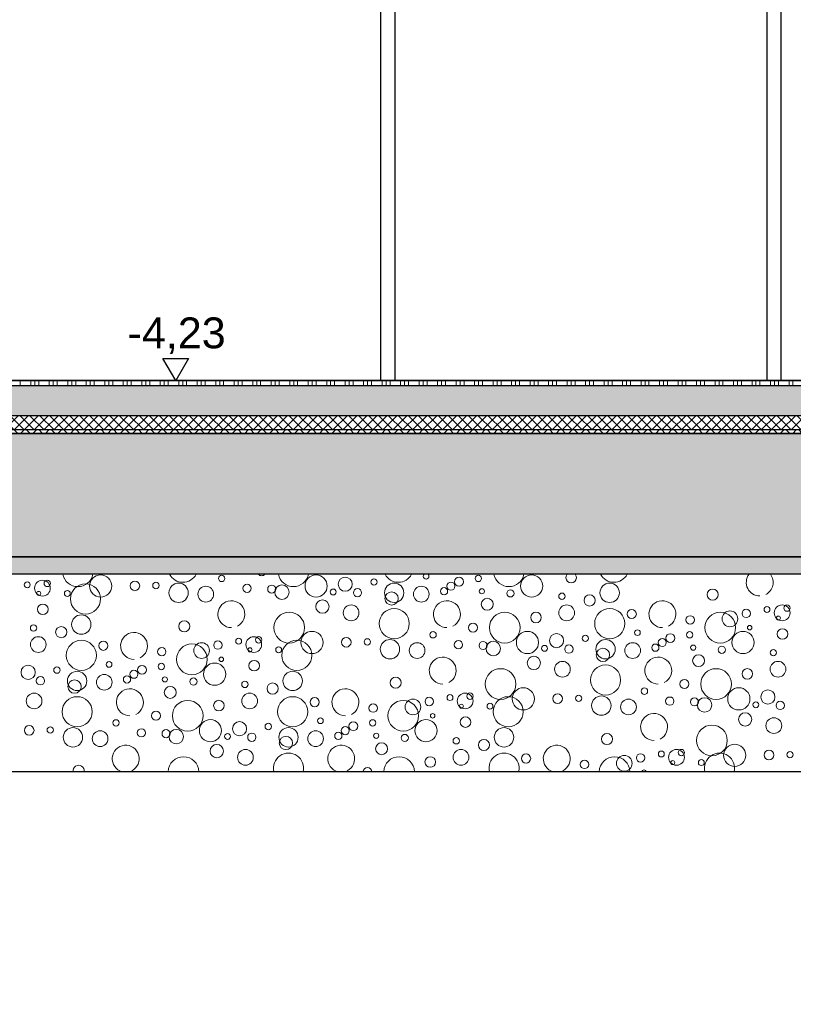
# Model space of a CAD drawing. Header units: metres. Extents: x -12 to 57.2, y -22.2 to 2.8.
# Tile 32 of 126: x 10.3 to 12.5, y -16.2 to -13.4. Entities that reach past the tile are written whole.
import ezdxf

# ---------------------------------------------------------------- set-up
doc = ezdxf.new("R2010")
doc.units = ezdxf.units.M
doc.header["$LTSCALE"] = 0.4
doc.header["$MEASUREMENT"] = 0
doc.linetypes.add('Strichlinie', pattern=[0.2, 0.15, -0.05])
doc.layers.get('0').update_dxf_attribs({"color": 8, "lineweight": 9})
doc.layers.get('Defpoints').update_dxf_attribs({"color": 8, "lineweight": 9})
for name, color, linetype in [('Neubau_A - Bodenaustausch', 8, 'Continuous'), ('Neubau_A - Sauberkeitsschicht', 8, 'Continuous'), ('Neubau_A-Bodenplatte', 8, 'Continuous'), ('Neubau_A-STB Wände', 8, 'Continuous'), ('Neubau_B-Bodenaufbau', 8, 'Continuous'), ('Neubau_T-Bemaßung', 8, 'Continuous')]:
    doc.layers.add(name, color=color, linetype=linetype)
doc.layers.add('S-Linien _ Schraffuren.2D', color=8, linetype='Continuous', lineweight=9)
doc.styles.add('ERSTELLTER_STIL_2', font='arial.ttf')
doc.dimstyles.new('ERSTELLTER_STIL__1', dxfattribs={"dimtxt": 0.0875, "dimasz": 0.059375, "dimexe": 0.18, "dimexo": 0.0625, "dimgap": 0, "dimtad": 1, "dimzin": 0, "dimdsep": 46, "dimtxsty": 'ERSTELLTER_STIL_2', "dimblk": 'ARROWHEAD_6', "dimblk1": 'ARROWHEAD_6', "dimblk2": 'ARROWHEAD_6', "dimcen": 0.09, "dimclrd": 7, "dimclre": 7, "dimclrt": 7, "dimazin": 0, "dimtfac": 1, "dimtdec": 4, "dimtmove": 0, "dimatfit": 3, "dimfxl": 1, "dimtolj": 1, "dimtzin": 0, "dimarcsym": 0})
pattern_1 = [(45, (-2907.6834, -10.175), (-0.0353553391, 0.0353553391), [0.0375, -0.0125]), (45, (-2907.6834, -10.139645), (-0.0353553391, 0.0353553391), [0.0375, -0.0125])]

# ---------------------------------------------------------------- blocks, each defined once
blk = doc.blocks.new('*X441', base_point=(-24191.6502, 0))
at = {"layer": 'Neubau_A - Bodenaustausch', "color": 253, "linetype": 'Continuous', "lineweight": 9, "true_color": 0x9f9f9f}
for centre, radius in [((-21273.6802, -4.8098), 0.00837), ((-21273.6371, -4.8193), 0.0223), ((-21273.6234, -4.8058), 0.00908), ((-21273.472, -4.8134), 0.0315), ((-21273.3747, -4.8127), 0.0137), ((-21273.3149, -4.8118), 0.00908), ((-21273.2505, -4.8325), 0.0275), ((-21273.1282, -4.7916), 0.00908), ((-21272.8602, -4.8134), 0.0315), ((-21272.7776, -4.8081), 0.0201), ((-21272.696, -4.8017), 0.00908), ((-21272.6386, -4.8325), 0.0275), ((-21272.4775, -4.8136), 0.0115), ((-21272.4545, -4.801), 0.0126), ((-21272.3997, -4.7916), 0.00908), ((-21272.2483, -4.8134), 0.0315), ((-21272.0268, -4.8325), 0.0275), ((-21273.6477, -4.8342), 0.00574), ((-21273.5666, -4.8342), 0.00837), ((-21273.5149, -4.8499), 0.0427), ((-21273.1734, -4.8363), 0.0223), ((-21273.0562, -4.8198), 0.0117), ((-21272.9862, -4.822), 0.0115), ((-21272.9572, -4.8306), 0.0205), ((-21272.8117, -4.8301), 0.00837), ((-21272.7427, -4.8321), 0.0118), ((-21272.6459, -4.8486), 0.0189), ((-21272.5616, -4.8363), 0.0223), ((-21272.4971, -4.8281), 0.0103), ((-21272.3896, -4.8281), 0.00732), ((-21272.3084, -4.8342), 0.0101), ((-21271.7345, -4.8375), 0.0158), ((-21272.8422, -4.8716), 0.0189), ((-21272.3743, -4.865), 0.0169), ((-21272.1623, -4.8423), 0.00908), ((-21272.0838, -4.8541), 0.0158), ((-21273.6361, -4.8793), 0.015), ((-21272.9365, -4.9313), 0.0436), ((-21272.7608, -4.8893), 0.0223), ((-21272.6385, -4.9199), 0.0427), ((-21272.3247, -4.9313), 0.0436), ((-21272.2361, -4.9025), 0.015), ((-21272.1489, -4.8893), 0.0223), ((-21272.0267, -4.9199), 0.0427), ((-21271.9641, -4.8927), 0.013), ((-21271.7128, -4.9313), 0.0436), ((-21271.6853, -4.9063), 0.0223), ((-21271.6391, -4.8908), 0.0119), ((-21271.5802, -4.8798), 0.00837), ((-21271.5371, -4.8893), 0.0223), ((-21271.5234, -4.8758), 0.00908), ((-21273.5268, -4.9225), 0.0275), ((-21273.2345, -4.9275), 0.0158), ((-21271.7983, -4.9095), 0.0119), ((-21271.5477, -4.9042), 0.00574), ((-21273.6623, -4.9323), 0.00908), ((-21273.5838, -4.9441), 0.0158), ((-21272.872, -4.9734), 0.0315), ((-21272.5282, -4.9516), 0.00908), ((-21272.4146, -4.9313), 0.0128), ((-21272.2602, -4.9734), 0.0315), ((-21271.9479, -4.9455), 0.00812), ((-21271.7997, -4.9516), 0.00908), ((-21271.6483, -4.9734), 0.0315), ((-21271.6293, -4.9313), 0.00642), ((-21271.5361, -4.9493), 0.015), ((-21273.6489, -4.9793), 0.0223), ((-21273.5267, -5.0099), 0.0427), ((-21273.4641, -4.9827), 0.013), ((-21273.1391, -4.9808), 0.0119), ((-21273.0802, -4.9698), 0.00837), ((-21273.0371, -4.9793), 0.0223), ((-21273.0234, -4.9658), 0.00908), ((-21272.9149, -5.0099), 0.0427), ((-21272.7747, -4.9727), 0.0137), ((-21272.7149, -4.9718), 0.00908), ((-21272.6505, -4.9925), 0.0275), ((-21272.4562, -4.9798), 0.0117), ((-21272.3862, -4.982), 0.0115), ((-21272.3572, -4.9906), 0.0205), ((-21272.1776, -4.9681), 0.0201), ((-21272.096, -4.9617), 0.00908), ((-21272.0386, -4.9925), 0.0275), ((-21271.8775, -4.9736), 0.0115), ((-21271.8545, -4.961), 0.0126), ((-21273.2983, -4.9995), 0.0119), ((-21273.2128, -5.0213), 0.0436), ((-21273.1853, -4.9963), 0.0223), ((-21273.0477, -4.9942), 0.00574), ((-21272.9666, -4.9942), 0.00837), ((-21272.5734, -4.9963), 0.0223), ((-21272.2117, -4.9901), 0.00837), ((-21272.1427, -4.9921), 0.0118), ((-21272.0459, -5.0086), 0.0189), ((-21271.9616, -4.9963), 0.0223), ((-21271.8971, -4.9881), 0.0103), ((-21271.7896, -4.9881), 0.00732), ((-21271.7084, -4.9942), 0.0101), ((-21271.5623, -5.0023), 0.00908), ((-21273.4479, -5.0355), 0.00812), ((-21273.1293, -5.0213), 0.00642), ((-21273.0361, -5.0393), 0.015), ((-21272.2422, -5.0316), 0.0189), ((-21272.1608, -5.0493), 0.0223), ((-21271.7743, -5.025), 0.0169), ((-21271.5489, -5.0493), 0.0223), ((-21273.6776, -5.0581), 0.0201), ((-21273.596, -5.0517), 0.00908), ((-21273.5386, -5.0825), 0.0275), ((-21273.3775, -5.0636), 0.0115), ((-21273.3545, -5.051), 0.0126), ((-21273.2997, -5.0416), 0.00908), ((-21273.1483, -5.0634), 0.0315), ((-21272.9268, -5.0825), 0.0275), ((-21272.3365, -5.0913), 0.0436), ((-21272.0385, -5.0799), 0.0427), ((-21271.7247, -5.0913), 0.0436), ((-21271.6361, -5.0625), 0.015), ((-21273.6427, -5.0821), 0.0118), ((-21273.5459, -5.0986), 0.0189), ((-21273.4616, -5.0863), 0.0223), ((-21273.3971, -5.0781), 0.0103), ((-21273.2896, -5.0781), 0.00732), ((-21273.2084, -5.0842), 0.0101), ((-21273.0623, -5.0923), 0.00908), ((-21272.6345, -5.0875), 0.0158), ((-21271.8146, -5.0913), 0.0128), ((-21273.2743, -5.115), 0.0169), ((-21272.9838, -5.1041), 0.0158), ((-21272.272, -5.1334), 0.0315), ((-21271.9282, -5.1116), 0.00908), ((-21271.6602, -5.1334), 0.0315), ((-21271.5776, -5.1281), 0.0201), ((-21273.6608, -5.1393), 0.0223), ((-21273.5385, -5.1699), 0.0427), ((-21273.2247, -5.1813), 0.0436), ((-21273.1361, -5.1525), 0.015), ((-21273.0489, -5.1393), 0.0223), ((-21272.9267, -5.1699), 0.0427), ((-21272.8641, -5.1427), 0.013), ((-21272.6128, -5.1813), 0.0436), ((-21272.5853, -5.1563), 0.0223), ((-21272.5391, -5.1408), 0.0119), ((-21272.4802, -5.1298), 0.00837), ((-21272.4371, -5.1393), 0.0223), ((-21272.4234, -5.1258), 0.00908), ((-21272.3149, -5.1699), 0.0427), ((-21272.1747, -5.1327), 0.0137), ((-21272.1149, -5.1318), 0.00908), ((-21272.0505, -5.1525), 0.0275), ((-21271.9734, -5.1563), 0.0223), ((-21271.8562, -5.1398), 0.0117), ((-21271.7862, -5.142), 0.0115), ((-21271.7572, -5.1506), 0.0205), ((-21272.6983, -5.1595), 0.0119), ((-21272.4477, -5.1542), 0.00574), ((-21272.3666, -5.1542), 0.00837), ((-21271.6117, -5.1501), 0.00837), ((-21271.5427, -5.1521), 0.0118), ((-21273.4282, -5.2016), 0.00908), ((-21273.3146, -5.1813), 0.0128), ((-21273.1602, -5.2234), 0.0315), ((-21272.8479, -5.1955), 0.00812), ((-21272.6997, -5.2016), 0.00908), ((-21272.5483, -5.2234), 0.0315), ((-21272.5293, -5.1813), 0.00642), ((-21272.4361, -5.1993), 0.015), ((-21271.6422, -5.1916), 0.0189), ((-21271.5608, -5.2093), 0.0223), ((-21273.6747, -5.2227), 0.0137), ((-21273.6149, -5.2218), 0.00908), ((-21273.5505, -5.2425), 0.0275), ((-21273.4734, -5.2463), 0.0223), ((-21273.3562, -5.2298), 0.0117), ((-21273.2862, -5.232), 0.0115), ((-21273.2572, -5.2406), 0.0205), ((-21273.0776, -5.2181), 0.0201), ((-21272.996, -5.2117), 0.00908), ((-21272.9386, -5.2425), 0.0275), ((-21272.8616, -5.2463), 0.0223), ((-21272.7775, -5.2236), 0.0115), ((-21272.7545, -5.211), 0.0126), ((-21272.3268, -5.2425), 0.0275), ((-21271.7365, -5.2513), 0.0436), ((-21273.1117, -5.2401), 0.00837), ((-21273.0427, -5.2421), 0.0118), ((-21272.9459, -5.2586), 0.0189), ((-21272.7971, -5.2381), 0.0103), ((-21272.6896, -5.2381), 0.00732), ((-21272.6084, -5.2442), 0.0101), ((-21272.4623, -5.2523), 0.00908), ((-21272.3838, -5.2641), 0.0158), ((-21272.0345, -5.2475), 0.0158), ((-21273.1422, -5.2816), 0.0189), ((-21273.0608, -5.2993), 0.0223), ((-21272.6743, -5.275), 0.0169), ((-21272.4489, -5.2993), 0.0223), ((-21271.8371, -5.2993), 0.0223), ((-21271.8234, -5.2858), 0.00908), ((-21271.672, -5.2934), 0.0315), ((-21271.5747, -5.2927), 0.0137), ((-21272.5361, -5.3125), 0.015), ((-21272.2641, -5.3027), 0.013), ((-21272.0983, -5.3195), 0.0119), ((-21271.9853, -5.3163), 0.0223), ((-21271.9391, -5.3008), 0.0119), ((-21271.8802, -5.2898), 0.00837), ((-21271.7666, -5.3142), 0.00837), ((-21271.5149, -5.2918), 0.00908), ((-21271.8477, -5.3142), 0.00574)]:
    blk.add_circle(centre, radius, dxfattribs=at)
for centre, radius, start, end in [((-21273.5365, -4.7713), 0.0436, 191.4799, 348.5201), ((-21273.2385, -4.7599), 0.0427, 208.1184, 331.8816), ((-21273.0146, -4.7713), 0.0128, 222.9286, 317.0714), ((-21272.9247, -4.7713), 0.0436, 191.4799, 348.5201), ((-21272.6267, -4.7599), 0.0427, 208.1184, 331.8816), ((-21272.5479, -4.7855), 0.00812, 137.6926, 42.3074), ((-21272.3128, -4.7713), 0.0436, 191.4799, 348.5201), ((-21272.1361, -4.7893), 0.015, 141.5321, 38.4679), ((-21272.0149, -4.7599), 0.0427, 208.1184, 331.8816), ((-21271.6008, -4.8031), 0.0382, 142.7359, 270), ((-21271.6008, -4.8031), 0.0382, 296.5651, 37.2641), ((-21273.1008, -4.8931), 0.0382, 296.5651, 270), ((-21272.4889, -4.8931), 0.0382, 296.5651, 270), ((-21271.8771, -4.8931), 0.0382, 296.5651, 270), ((-21273.3771, -4.9831), 0.0382, 296.5651, 270), ((-21272.5008, -5.0531), 0.0382, 296.5651, 270), ((-21271.8889, -5.0531), 0.0382, 296.5651, 270), ((-21273.3889, -5.1431), 0.0382, 296.5651, 270), ((-21272.7771, -5.1431), 0.0382, 296.5651, 270), ((-21271.9008, -5.2131), 0.0382, 296.5651, 270), ((-21273.4008, -5.3031), 0.0382, 296.5651, 254.8292), ((-21272.7889, -5.3031), 0.0382, 296.5651, 254.8292), ((-21272.1771, -5.3031), 0.0382, 296.5651, 254.8292), ((-21273.2365, -5.3413), 0.0436, 1.7515, 178.2485), ((-21272.9385, -5.3299), 0.0427, 346.2812, 193.7188), ((-21272.6247, -5.3413), 0.0436, 1.7515, 178.2485), ((-21272.3267, -5.3299), 0.0427, 346.2812, 193.7188), ((-21272.0128, -5.3413), 0.0436, 1.7515, 178.2485), ((-21271.7149, -5.3299), 0.0427, 346.2812, 193.7188), ((-21273.5345, -5.3375), 0.0158, 350.9085, 189.0915), ((-21272.7146, -5.3413), 0.0128, 5.6287, 174.3713), ((-21271.9293, -5.3413), 0.00642, 11.3127, 168.6873)]:
    blk.add_arc(centre, radius, start, end, dxfattribs=at)
blk = doc.blocks.new('ARROWHEAD_6')
at = {"color": 0, "linetype": 'Continuous', "lineweight": 0}
for p, q in [((-0.5, -0.5), (0.5, 0.5)), ((0, 0), (-1, 0))]:
    blk.add_line(p, q, dxfattribs=at)
blk = doc.blocks.new('*D568')
at = {"layer": 'Defpoints', "color": 0, "linetype": 'Continuous', "transparency": 16777216}
for p in [(-0.285, -14.555), (23.9206, -14.555), (-0.285, -14.905)]:
    blk.add_point(p, dxfattribs=at)
at = {"layer": 'Neubau_T-Bemaßung', "linetype": 'Continuous', "lineweight": -2, "transparency": 16777216}
for p, q in [((-0.2225, -14.555), (24.1006, -14.555)), ((23.9206, -14.6144), (23.9206, -14.6162)), ((23.9206, -14.8456), (23.9206, -14.8441)), ((-0.2225, -14.905), (24.1006, -14.905))]:
    blk.add_line(p, q, dxfattribs=at)
at = {"layer": 'Neubau_T-Bemaßung', "linetype": 'Continuous', "lineweight": -2, "transparency": 16777216, "xscale": 0.059375, "yscale": 0.059375, "zscale": 0.059375}
for p, rotation in [((23.9206, -14.555), 90), ((23.9206, -14.905), 270)]:
    blk.add_blockref('ARROWHEAD_6', p, dxfattribs=dict(at, rotation=rotation))
at = {"layer": 'Neubau_T-Bemaßung', "linetype": 'Continuous', "transparency": 16777216, "insert": (23.9206, -14.7301), "char_height": 0.0875, "attachment_point": 5, "rotation": 90, "style": 'ERSTELLTER_STIL_2'}
blk.add_mtext('\\A1;0.35', dxfattribs=at)
blk = doc.blocks.new('*D569')
at = {"layer": 'Defpoints', "color": 0, "linetype": 'Continuous', "transparency": 16777216}
for p in [(-0.3, -10.655), (23.9206, -10.655), (-0.285, -14.555)]:
    blk.add_point(p, dxfattribs=at)
at = {"layer": 'Neubau_T-Bemaßung', "linetype": 'Continuous', "lineweight": -2, "transparency": 16777216}
for p, q in [((-0.2375, -10.655), (24.1006, -10.655)), ((23.9206, -10.7144), (23.9206, -12.495)), ((23.9206, -14.4956), (23.9206, -12.722)), ((-0.2225, -14.555), (24.1006, -14.555))]:
    blk.add_line(p, q, dxfattribs=at)
at = {"layer": 'Neubau_T-Bemaßung', "linetype": 'Continuous', "lineweight": -2, "transparency": 16777216, "xscale": 0.059375, "yscale": 0.059375, "zscale": 0.059375}
for p, rotation in [((23.9206, -10.655), 90), ((23.9206, -14.555), 270)]:
    blk.add_blockref('ARROWHEAD_6', p, dxfattribs=dict(at, rotation=rotation))
at = {"layer": 'Neubau_T-Bemaßung', "linetype": 'Continuous', "transparency": 16777216, "insert": (23.9206, -12.6085), "char_height": 0.0875, "attachment_point": 5, "rotation": 90, "style": 'ERSTELLTER_STIL_2'}
blk.add_mtext('\\A1;3.90', dxfattribs=at)
blk = doc.blocks.new('*D598')
at = {"layer": 'Defpoints', "color": 0, "linetype": 'Continuous', "transparency": 16777216}
for p in [(-0.285, -14.555), (23.6845, -14.555), (-0.285, -14.905)]:
    blk.add_point(p, dxfattribs=at)
at = {"layer": 'Neubau_T-Bemaßung', "linetype": 'Continuous', "lineweight": -2, "transparency": 16777216}
for p, q in [((-0.2225, -14.555), (23.8645, -14.555)), ((23.6845, -14.6144), (23.6845, -14.8456)), ((-0.2225, -14.905), (23.8645, -14.905)), ((23.6845, -14.905), (23.6845, -15.0031))]:
    blk.add_line(p, q, dxfattribs=at)
at = {"layer": 'Neubau_T-Bemaßung', "linetype": 'Continuous', "lineweight": -2, "transparency": 16777216, "xscale": 0.059375, "yscale": 0.059375, "zscale": 0.059375}
for p, rotation in [((23.6845, -14.555), 90), ((23.6845, -14.905), 270)]:
    blk.add_blockref('ARROWHEAD_6', p, dxfattribs=dict(at, rotation=rotation))
at = {"layer": 'Neubau_T-Bemaßung', "linetype": 'Continuous', "transparency": 16777216, "insert": (23.5706, -15.0031), "char_height": 0.0875, "attachment_point": 5, "rotation": 90, "style": 'ERSTELLTER_STIL_2'}
blk.add_mtext('\\A1;0.35', dxfattribs=at)
blk = doc.blocks.new('*D599')
at = {"layer": 'Defpoints', "color": 0, "linetype": 'Continuous', "transparency": 16777216}
for p in [(0.175, -14.405), (23.6845, -14.405), (-0.285, -14.555)]:
    blk.add_point(p, dxfattribs=at)
at = {"layer": 'Neubau_T-Bemaßung', "linetype": 'Continuous', "lineweight": -2, "transparency": 16777216}
for p, q in [((0.2375, -14.405), (23.8645, -14.405)), ((23.6845, -14.4644), (23.6845, -14.4956)), ((-0.2225, -14.555), (23.8645, -14.555)), ((23.6845, -14.555), (23.6845, -14.6531))]:
    blk.add_line(p, q, dxfattribs=at)
at = {"layer": 'Neubau_T-Bemaßung', "linetype": 'Continuous', "lineweight": -2, "transparency": 16777216, "xscale": 0.059375, "yscale": 0.059375, "zscale": 0.059375}
for p, rotation in [((23.6845, -14.405), 90), ((23.6845, -14.555), 270)]:
    blk.add_blockref('ARROWHEAD_6', p, dxfattribs=dict(at, rotation=rotation))
at = {"layer": 'Neubau_T-Bemaßung', "linetype": 'Continuous', "transparency": 16777216, "insert": (23.5706, -14.6531), "char_height": 0.0875, "attachment_point": 5, "rotation": 90, "style": 'ERSTELLTER_STIL_2'}
blk.add_mtext('\\A1;0.15', dxfattribs=at)
blk = doc.blocks.new('*D600')
at = {"layer": 'Defpoints', "color": 0, "linetype": 'Continuous', "transparency": 16777216}
for p in [(-0.3, -10.655), (23.5706, -10.655), (0.175, -14.405)]:
    blk.add_point(p, dxfattribs=at)
at = {"layer": 'Neubau_T-Bemaßung', "linetype": 'Continuous', "lineweight": -2, "transparency": 16777216}
for p, q in [((-0.2375, -10.655), (23.7506, -10.655)), ((23.5706, -10.7144), (23.5706, -12.4196)), ((23.5706, -14.3456), (23.5706, -12.6474)), ((0.2375, -14.405), (23.7506, -14.405))]:
    blk.add_line(p, q, dxfattribs=at)
at = {"layer": 'Neubau_T-Bemaßung', "linetype": 'Continuous', "lineweight": -2, "transparency": 16777216, "xscale": 0.059375, "yscale": 0.059375, "zscale": 0.059375}
for p, rotation in [((23.5706, -10.655), 90), ((23.5706, -14.405), 270)]:
    blk.add_blockref('ARROWHEAD_6', p, dxfattribs=dict(at, rotation=rotation))
at = {"layer": 'Neubau_T-Bemaßung', "linetype": 'Continuous', "transparency": 16777216, "insert": (23.5706, -12.5335), "char_height": 0.0875, "attachment_point": 5, "rotation": 90, "style": 'ERSTELLTER_STIL_2'}
blk.add_mtext('\\A1;3.75', dxfattribs=at)

msp = doc.modelspace()

# ---------------------------------------------------------------- hatches: boundary and pattern name
at = {"layer": 'Neubau_A - Sauberkeitsschicht', "linetype": 'Continuous'}
h = msp.add_hatch(dxfattribs=at)
h.set_pattern_fill('BETON__UNBEWEHRT_0002', color=256, style=0, pattern_type=2)
h.set_pattern_definition(pattern_1)
h.paths.add_polyline_path([(-0.445, -14.905), (-0.445, -14.955), (24.23, -14.955), (24.23, -14.905)])
at = {"layer": 'Neubau_A-Bodenplatte', "linetype": 'Continuous'}
h = msp.add_hatch(dxfattribs=at)
h.set_pattern_fill('BETON__STAHLBETON_0002', color=256, style=0, pattern_type=2)
h.set_pattern_definition([(45, (-2907.6834, -10.175), (-0.0848528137, 0.0848528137), []), (45, (-2907.72583, -10.13257), (-0.0848528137, 0.0848528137), [0.09, -0.03])])
h.paths.add_polyline_path([(-0.285, -14.905), (33.0401, -14.905), (33.0401, -14.555), (-0.285, -14.555)])
at = {"layer": 'Neubau_B-Bodenaufbau', "linetype": 'Continuous'}
h = msp.add_hatch(dxfattribs=at)
h.set_pattern_fill('BETON__UNBEWEHRT_0002', color=256, style=0, pattern_type=2)
h.set_pattern_definition(pattern_1)
h.paths.add_polyline_path([(8.1237, -14.42), (8.1237, -14.505), (25.3455, -14.505), (25.3455, -14.42)])
h = msp.add_hatch(dxfattribs=at)
h.set_pattern_fill('DÄMMUNG__HART_2_0002', color=256, style=0, pattern_type=2)
h.set_pattern_definition([(45, (-2907.6834, -10.175), (-0.01414213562, 0.01414213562), []), (135, (-2907.6834, -10.175), (0.01414213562, 0.01414213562), [])])
h.paths.add_polyline_path([(8.1237, -14.505), (8.1237, -14.545), (25.3455, -14.545), (25.3455, -14.505)])
h = msp.add_hatch(dxfattribs=at)
h.set_pattern_fill('GUßASPHALT_0002', color=256, style=0, pattern_type=2)
h.set_pattern_definition([(45, (-2907.6834, -10.175), (-0.01767766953, 0.01767766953), []), (135, (-2907.6834, -10.175), (0.01767766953, 0.01767766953), [])])
h.paths.add_polyline_path([(8.1237, -14.555), (25.3455, -14.555), (25.3455, -14.545), (8.1237, -14.545)])

# ---------------------------------------------------------------- linework, layer by layer
msp.add_lwpolyline([(33.2001, -15.655), (23.78, -15.655), (23.64, -15.515), (-0.445, -15.515), (-1.275, -15.515), (-1.885, -14.905), (-2.235, -14.555), (-5.6703, -11.1197), (-6.181, -11.1321), (-6.1823, -11.1321), (-6.1838, -11.1321), (-6.2728, -11.1311), (-6.3042, -11.1298), (-11.9962, -10.9075), (-11.9962, -22.195), (-11.9962, -22.195), (57.2295, -22.195)])
at = {"layer": 'Neubau_A - Bodenaustausch', "linetype": 'Continuous'}
msp.add_line((21.115, -15.515), (-0.445, -15.515), dxfattribs=at)
at = {"layer": 'Neubau_A - Sauberkeitsschicht', "linetype": 'Continuous'}
msp.add_line((24.04, -14.955), (-0.445, -14.955), dxfattribs=at)
at = {"layer": 'Neubau_A-Bodenplatte', "linetype": 'Continuous', "flags": 128}
for points in [[(29.07, -14.555), (28.49, -14.555), (25.3455, -14.555), (8.1237, -14.555), (4.875, -14.555)], [(33.0401, -14.905), (24.23, -14.905), (-0.285, -14.905)]]:
    msp.add_lwpolyline(points, dxfattribs=at)
at = {"layer": 'Neubau_A-STB Wände', "linetype": 'Continuous'}
for p, q in [((11.2907, -14.405), (11.2907, -12.145)), ((12.4257, -12.145), (12.4257, -14.405)), ((11.3307, -14.405), (11.3307, -12.185)), ((12.3857, -12.185), (12.3857, -14.405))]:
    msp.add_line(p, q, dxfattribs=at)
at = {"layer": 'Neubau_B-Bodenaufbau', "linetype": 'Continuous', "lineweight": 9}
for p, q in [((10.2666, -14.405), (10.2666, -14.42)), ((10.2966, -14.405), (10.2966, -14.42)), ((10.3079, -14.405), (10.3079, -14.42)), ((10.3191, -14.405), (10.3191, -14.42)), ((10.3491, -14.405), (10.3491, -14.42)), ((10.3604, -14.405), (10.3604, -14.42)), ((10.3716, -14.405), (10.3716, -14.42)), ((10.4016, -14.405), (10.4016, -14.42)), ((10.4129, -14.405), (10.4129, -14.42)), ((10.4241, -14.405), (10.4241, -14.42)), ((10.4541, -14.405), (10.4541, -14.42)), ((10.4654, -14.405), (10.4654, -14.42)), ((10.4766, -14.405), (10.4766, -14.42)), ((10.5066, -14.405), (10.5066, -14.42)), ((10.5179, -14.405), (10.5179, -14.42)), ((10.5291, -14.405), (10.5291, -14.42)), ((10.5591, -14.405), (10.5591, -14.42)), ((10.5704, -14.405), (10.5704, -14.42)), ((10.5816, -14.405), (10.5816, -14.42)), ((10.6116, -14.405), (10.6116, -14.42)), ((10.6229, -14.405), (10.6229, -14.42)), ((10.6341, -14.405), (10.6341, -14.42)), ((10.6641, -14.405), (10.6641, -14.42)), ((10.6754, -14.405), (10.6754, -14.42)), ((10.6866, -14.405), (10.6866, -14.42)), ((10.7166, -14.405), (10.7166, -14.42)), ((10.7279, -14.405), (10.7279, -14.42)), ((10.7391, -14.405), (10.7391, -14.42)), ((10.7691, -14.405), (10.7691, -14.42)), ((10.7804, -14.405), (10.7804, -14.42)), ((10.7916, -14.405), (10.7916, -14.42)), ((10.8216, -14.405), (10.8216, -14.42)), ((10.8329, -14.405), (10.8329, -14.42)), ((10.8441, -14.405), (10.8441, -14.42)), ((10.8741, -14.405), (10.8741, -14.42)), ((10.8854, -14.405), (10.8854, -14.42)), ((10.8966, -14.405), (10.8966, -14.42)), ((10.9266, -14.405), (10.9266, -14.42)), ((10.9379, -14.405), (10.9379, -14.42)), ((10.9491, -14.405), (10.9491, -14.42)), ((10.9791, -14.405), (10.9791, -14.42)), ((10.9904, -14.405), (10.9904, -14.42)), ((11.0016, -14.405), (11.0016, -14.42)), ((11.0316, -14.405), (11.0316, -14.42)), ((11.0429, -14.405), (11.0429, -14.42)), ((11.0541, -14.405), (11.0541, -14.42)), ((11.0841, -14.405), (11.0841, -14.42)), ((11.0954, -14.405), (11.0954, -14.42)), ((11.1066, -14.405), (11.1066, -14.42)), ((11.1366, -14.405), (11.1366, -14.42)), ((11.1479, -14.405), (11.1479, -14.42)), ((11.1591, -14.405), (11.1591, -14.42)), ((11.1891, -14.405), (11.1891, -14.42)), ((11.2004, -14.405), (11.2004, -14.42)), ((11.2116, -14.405), (11.2116, -14.42)), ((11.2416, -14.405), (11.2416, -14.42)), ((11.2529, -14.405), (11.2529, -14.42)), ((11.2641, -14.405), (11.2641, -14.42)), ((11.2941, -14.405), (11.2941, -14.42)), ((11.3054, -14.405), (11.3054, -14.42)), ((11.3166, -14.405), (11.3166, -14.42)), ((11.3466, -14.405), (11.3466, -14.42)), ((11.3579, -14.405), (11.3579, -14.42)), ((11.3691, -14.405), (11.3691, -14.42)), ((11.3991, -14.405), (11.3991, -14.42)), ((11.4104, -14.405), (11.4104, -14.42)), ((11.4216, -14.405), (11.4216, -14.42)), ((11.4516, -14.405), (11.4516, -14.42)), ((11.4629, -14.405), (11.4629, -14.42)), ((11.4741, -14.405), (11.4741, -14.42)), ((11.5041, -14.405), (11.5041, -14.42)), ((11.5154, -14.405), (11.5154, -14.42)), ((11.5266, -14.405), (11.5266, -14.42)), ((11.5566, -14.405), (11.5566, -14.42)), ((11.5679, -14.405), (11.5679, -14.42)), ((11.5791, -14.405), (11.5791, -14.42)), ((11.6091, -14.405), (11.6091, -14.42)), ((11.6204, -14.405), (11.6204, -14.42)), ((11.6316, -14.405), (11.6316, -14.42)), ((11.6616, -14.405), (11.6616, -14.42)), ((11.6729, -14.405), (11.6729, -14.42)), ((11.6841, -14.405), (11.6841, -14.42)), ((11.7141, -14.405), (11.7141, -14.42)), ((11.7254, -14.405), (11.7254, -14.42)), ((11.7366, -14.405), (11.7366, -14.42)), ((11.7666, -14.405), (11.7666, -14.42)), ((11.7779, -14.405), (11.7779, -14.42)), ((11.7891, -14.405), (11.7891, -14.42)), ((11.8191, -14.405), (11.8191, -14.42)), ((11.8304, -14.405), (11.8304, -14.42)), ((11.8416, -14.405), (11.8416, -14.42)), ((11.8716, -14.405), (11.8716, -14.42)), ((11.8829, -14.405), (11.8829, -14.42)), ((11.8941, -14.405), (11.8941, -14.42)), ((11.9241, -14.405), (11.9241, -14.42)), ((11.9354, -14.405), (11.9354, -14.42)), ((11.9466, -14.405), (11.9466, -14.42)), ((11.9766, -14.405), (11.9766, -14.42)), ((11.9879, -14.405), (11.9879, -14.42)), ((11.9991, -14.405), (11.9991, -14.42)), ((12.0291, -14.405), (12.0291, -14.42)), ((12.0404, -14.405), (12.0404, -14.42)), ((12.0516, -14.405), (12.0516, -14.42)), ((12.0816, -14.405), (12.0816, -14.42)), ((12.0929, -14.405), (12.0929, -14.42)), ((12.1041, -14.405), (12.1041, -14.42)), ((12.1341, -14.405), (12.1341, -14.42)), ((12.1454, -14.405), (12.1454, -14.42)), ((12.1566, -14.405), (12.1566, -14.42)), ((12.1866, -14.405), (12.1866, -14.42)), ((12.1979, -14.405), (12.1979, -14.42)), ((12.2091, -14.405), (12.2091, -14.42)), ((12.2391, -14.405), (12.2391, -14.42)), ((12.2504, -14.405), (12.2504, -14.42)), ((12.2616, -14.405), (12.2616, -14.42)), ((12.2916, -14.405), (12.2916, -14.42)), ((12.3029, -14.405), (12.3029, -14.42)), ((12.3141, -14.405), (12.3141, -14.42)), ((12.3441, -14.405), (12.3441, -14.42)), ((12.3554, -14.405), (12.3554, -14.42)), ((12.3666, -14.405), (12.3666, -14.42)), ((12.3966, -14.405), (12.3966, -14.42)), ((12.4079, -14.405), (12.4079, -14.42)), ((12.4191, -14.405), (12.4191, -14.42)), ((12.4491, -14.405), (12.4491, -14.42)), ((12.4604, -14.405), (12.4604, -14.42))]:
    msp.add_line(p, q, dxfattribs=at)
at = {"layer": 'Neubau_B-Bodenaufbau', "linetype": 'Continuous'}
for p, q in [((25.3455, -14.42), (8.1237, -14.42)), ((25.3455, -14.505), (8.1237, -14.505)), ((25.3455, -14.545), (8.1237, -14.545))]:
    msp.add_line(p, q, dxfattribs=at)
at = {"layer": 'Neubau_B-Bodenaufbau', "linetype": 'Continuous', "flags": 128}
msp.add_lwpolyline([(25.3455, -14.405), (25.31, -14.405), (25.3099, -14.405), (25.2301, -14.405), (25.23, -14.405), (8.26, -14.405), (8.2599, -14.405), (8.1237, -14.405)], dxfattribs=at)
at = {"layer": 'Neubau_T-Bemaßung', "linetype": 'Continuous'}
for p, q in [((10.7081, -14.405), (10.6718, -14.3425)), ((10.6718, -14.3425), (10.7443, -14.3425)), ((10.7443, -14.3425), (10.7081, -14.405)), ((10.7081, -14.405), (10.6612, -14.405)), ((10.7081, -14.405), (10.755, -14.405))]:
    msp.add_line(p, q, dxfattribs=at)
at = {"layer": 'S-Linien _ Schraffuren.2D', "linetype": 'Strichlinie', "flags": 128}
msp.add_lwpolyline([(-5.6703, -11.1197), (-4.6126, -11.0941), (-3.3286, -11.0649), (-0.8946, -11.0218), (-0.7539, -10.9508), (3.9368, -10.8951), (6.6043, -10.8879), (7.0796, -10.8781), (8.6162, -10.8406), (13.0557, -10.7772), (16.8619, -10.7236), (17.682, -10.7178), (18.7317, -10.715), (18.8531, -10.7288), (19.2075, -10.718), (22.2351, -10.6838), (26.7618, -10.6064), (26.9401, -10.616), (27.5592, -10.6417), (27.9329, -10.6496), (29.5275, -10.6661), (33.9321, -10.7029), (36.0088, -10.6975), (36.514, -10.6975), (39.5993, -10.7118), (42.3672, -10.6876), (43.4193, -10.7044), (45.1413, -10.7127), (47.1587, -10.6936), (47.5029, -10.6921), (46.53, -11.665), (44.89, -11.665), (44.89, -11.405), (39.4587, -11.405), (39.0587, -11.805), (37.8901, -11.805), (34.0401, -15.655), (23.78, -15.655), (23.64, -15.515), (-1.275, -15.515)], close=True, dxfattribs=at)

# ---------------------------------------------------------------- block references
at = {"layer": 'Neubau_A - Bodenaustausch'}
msp.add_blockref('*X441', (-2907.6834, -10.175), dxfattribs=at)

# ---------------------------------------------------------------- texts
at = {"layer": 'Neubau_T-Bemaßung', "insert": (10.5713, -14.33), "char_height": 0.0875, "attachment_point": 7, "style": 'ERSTELLTER_STIL_2'}
msp.add_mtext('\\A1;-4,23', dxfattribs=at)

# ---------------------------------------------------------------- dimensions: what is measured, and where the dimension line sits
at = {"layer": 'Neubau_T-Bemaßung', "linetype": 'Continuous'}
for base, p1, p2, picture, middle in [((23.9206, -10.655), (-0.285, -14.555), (-0.3, -10.655), '*D569', (23.9206, -12.6085)), ((23.5706, -10.655), (0.175, -14.405), (-0.3, -10.655), '*D600', (23.5706, -12.5335)), ((23.6845, -14.405), (-0.285, -14.555), (0.175, -14.405), '*D599', (23.5706, -14.6531)), ((23.9206, -14.555), (-0.285, -14.905), (-0.285, -14.555), '*D568', (23.9206, -14.7301)), ((23.6845, -14.555), (-0.285, -14.905), (-0.285, -14.555), '*D598', (23.5706, -15.0031))]:
    dim = msp.add_linear_dim(base=base, p1=p1, p2=p2, angle=90, dimstyle='ERSTELLTER_STIL__1', override={"dimclrd": 256, "dimclre": 256, "dimclrt": 256}, dxfattribs=at)
    dim.commit()
    dim.dimension.update_dxf_attribs({"geometry": picture, "text_midpoint": middle, "dimtype": 160, "text_rotation": 90})

doc.saveas('drawing.dxf')
